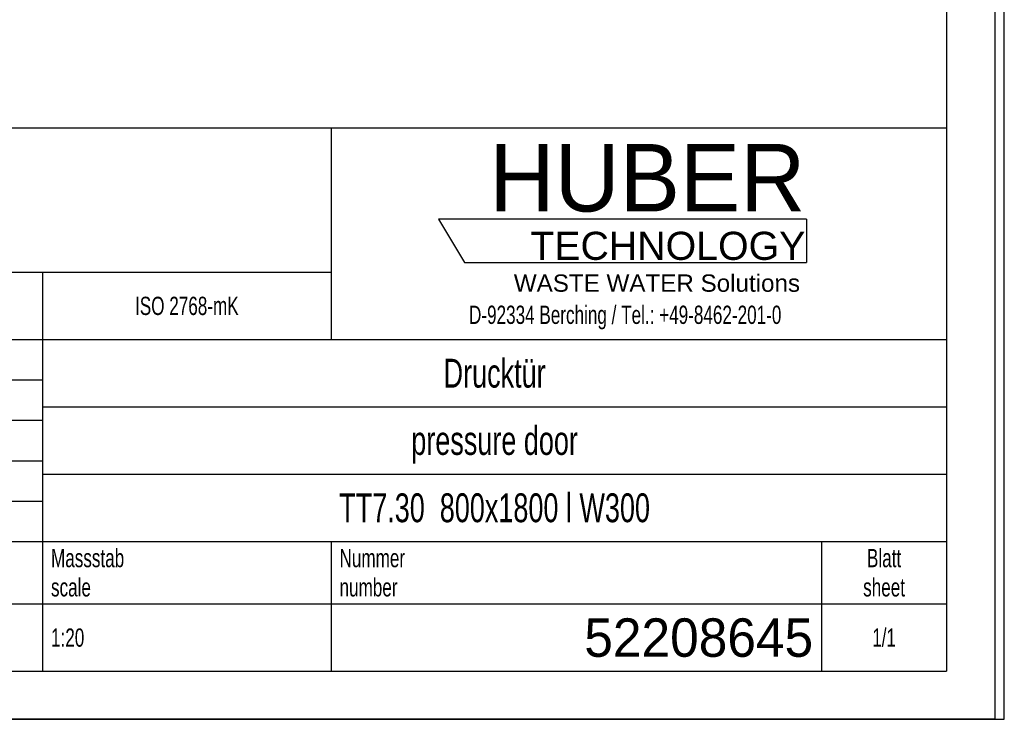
# Model space of a CAD drawing. Header units: millimetres. Extents: x 0 to 4200, y 0 to 5940.
# Tile 2 of 5: x 2152 to 4200, y 0 to 1455. Entities that reach past the tile are written whole.
import ezdxf

# ---------------------------------------------------------------- set-up
doc = ezdxf.new("R2010")
doc.units = ezdxf.units.MM
doc.header["$LTSCALE"] = 387.2
doc.layers.get('0').update_dxf_attribs({"linetype": 'CONTINUOUS'})
doc.layers.add('HUBER_Logo_BL2', color=7, linetype='CONTINUOUS')
doc.styles.get("Standard").update_dxf_attribs({"font": 'txt', "width": 0.7})
doc.styles.add('TEXTSTYLE_2', font='txt')
doc.styles.add('TEXTSTYLE_3', font='arial.ttf')
doc.styles.add('TEXTSTYLE_4', font='txt', dxfattribs={"width": 0.8})
doc.styles.add('TEXTSTYLE_5', font='txt')

# ---------------------------------------------------------------- blocks, each defined once
blk = doc.blocks.new('HUBER_LOGO_BL2', base_point=(3411.6, 1009.5))
at = {"layer": 'HUBER_Logo_BL2', "color": 5, "linetype": 'Continuous'}
for p, q in [((3788.5, 1040.5), (3023.5, 1040.5)), ((3023.5, 1040.5), (3077.5, 950.5)), ((3788.5, 1040.5), (3788.5, 950.5)), ((3077.5, 950.5), (3788.5, 950.5))]:
    blk.add_line(p, q, dxfattribs=at)
at = {"layer": 'HUBER_Logo_BL2', "color": 2, "linetype": 'Continuous', "attachment_point": 3, "line_spacing_factor": 0.78}
for s, insert, char_height, width, style in [('HUBER\\P\\fArial;\\H58.5;TECHNOLOGY ', (3786.3, 1196.7), 140.4, 775.343, 'TEXTSTYLE_2'), ('WASTE WATER Solutions', (3775.2, 925.3), 36, 594.067, 'TEXTSTYLE_3')]:
    blk.add_mtext(s, dxfattribs=dict(at, insert=insert, char_height=char_height, width=width, style=style))
at = {"layer": 'HUBER_Logo_BL2', "color": 2, "linetype": 'Continuous', "insert": (3411.6, 860.4), "char_height": 38, "width": 1621.786, "attachment_point": 2, "line_spacing_factor": 0.96}
blk.add_mtext('D-92334 Berching / Tel.: +49-8462-201-0', dxfattribs=at)
blk = doc.blocks.new('*T12')
at = {"color": 3, "linetype": 'Continuous'}
for p, q in [((0, 0), (3680, 0)), ((0, 0), (0, -1130)), ((2400, 0), (2400, -440)), ((3680, 0), (3680, -1130)), ((0, -300), (2400, -300)), ((1800, -300), (1800, -1130)), ((0, -440), (3680, -440)), ((160, -440), (160, -860)), ((540, -440), (540, -990)), ((770, -440), (770, -860)), ((940, -440), (940, -990)), ((1254, -440), (1254, -860)), ((1568, -440), (1568, -860)), ((0, -524), (1800, -524)), ((1800, -580), (3680, -580)), ((0, -608), (1800, -608)), ((0, -692), (1800, -692)), ((1800, -720), (3680, -720)), ((940, -776), (1800, -776)), ((0, -860), (3680, -860)), ((2400, -860), (2400, -1130)), ((3420, -860), (3420, -1130)), ((0, -990), (3680, -990)), ((0, -1130), (3680, -1130))]:
    blk.add_line(p, q, dxfattribs=at)
at = {"color": 2, "linetype": 'Continuous', "line_spacing_factor": 0.96}
for s, insert, char_height, width, attachment_point in [('Diese Zeichnung ist geistiges Eigentum der Fa. HUBER SE und damit urheberrechtlich \\Pgeschuetzt. Zuwiderhandlungen verpflichten zum Schadensersatz.\\PThis is a copyrighted drawing which is the intellectual property of HUBER SE.\\PAny contravening offender will be held liabel for payment of damages.', (17.5, -39.8), 38, 4429.714, 1), ('Technische Aenderungen vorbehalten / Subject to change', (17.5, -350), 40, 3049.524, 1), ('ISO 2768-mK', (2100, -351), 38, 665.905, 2), ('Datum/Date', (1271.5, -463), 38, 584.476, 1), ('Name', (1684, -463), 38, 253.333, 2), ('Drucktür', (2740, -480), 60, 686.857, 2), ('Bear./Rev.', (957.5, -547), 38, 544.667, 1), ('15.02.2024', (1411, -547), 38, 557.333, 2), ('ka', (1684, -547), 38, 123.048, 2), ('Gepr./Appr.', (957.5, -631), 38, 598.952, 1), ('pressure door', (2740, -620), 60, 1120, 2), ('-', (80, -631), 38, 68.762, 2), ('-', (350, -631), 38, 68.762, 2), ('-', (655, -631), 38, 68.762, 2), ('-', (855, -631), 38, 68.762, 2), ('Norm. ', (957.5, -715), 38, 351.048, 1), ('Revi-\\Psion', (17.5, -726.6), 38, 276.857, 1), ('Aenderung\\PModification', (350, -726.6), 38, 606.19, 2), ('Tag\\PDate', (655, -726.6), 38, 235.238, 2), ('Name', (855, -757), 38, 253.333, 2), ('TT7.30  800x1800 l W300', (2740, -760), 60, 2165.714, 2), ('Projekt\\Pproject', (17.5, -875.6), 38, 367.333, 1), ('Massstab\\Pscale', (1817.5, -875.6), 38, 448.762, 1), ('Nummer\\Pnumber', (2417.5, -875.6), 38, 372.762, 1), ('Blatt\\Psheet', (3550, -875.6), 38, 275.048, 2), ('Simple Model', (1370, -906), 38, 656.857, 2), ('1:20', (1817.5, -1041), 38, 204.476, 1), ('1/1', (3550, -1041), 38, 159.238, 2)]:
    blk.add_mtext(s, dxfattribs=dict(at, insert=insert, char_height=char_height, width=width, attachment_point=attachment_point))
for s, insert, char_height, width, attachment_point, style in [('52208645', (3402.5, -1020), 80, 1186.667, 3, 'TEXTSTYLE_5'), ('-', (17.5, -1035), 50, 36.667, 1, 'TEXTSTYLE_4')]:
    blk.add_mtext(s, dxfattribs=dict(at, insert=insert, char_height=char_height, width=width, attachment_point=attachment_point, style=style))

msp = doc.modelspace()

# ---------------------------------------------------------------- linework, layer by layer
at = {"color": 7, "linetype": 'Continuous'}
for p, q in [((4200, 0), (4200, 5940)), ((4200, 0), (4200, 5940)), ((0, 0), (4200, 0)), ((0, 0), (4200, 0))]:
    msp.add_line(p, q, dxfattribs=at)
at = {"color": 3, "linetype": 'Continuous'}
for p, q in [((4180, 5900), (4180, 0)), ((4180, 0), (0, 0))]:
    msp.add_line(p, q, dxfattribs=at)
at = {"color": 5, "linetype": 'Continuous'}
for p in [(4080, 5800), (400, 100)]:
    msp.add_line(p, (4080, 100), dxfattribs=at)

# ---------------------------------------------------------------- block references
msp.add_blockref('*T12', (400, 1230))
at = {"layer": 'HUBER_Logo_BL2'}
msp.add_blockref('HUBER_LOGO_BL2', (3411.59, 1009.55), dxfattribs=at)

doc.saveas('drawing.dxf')
